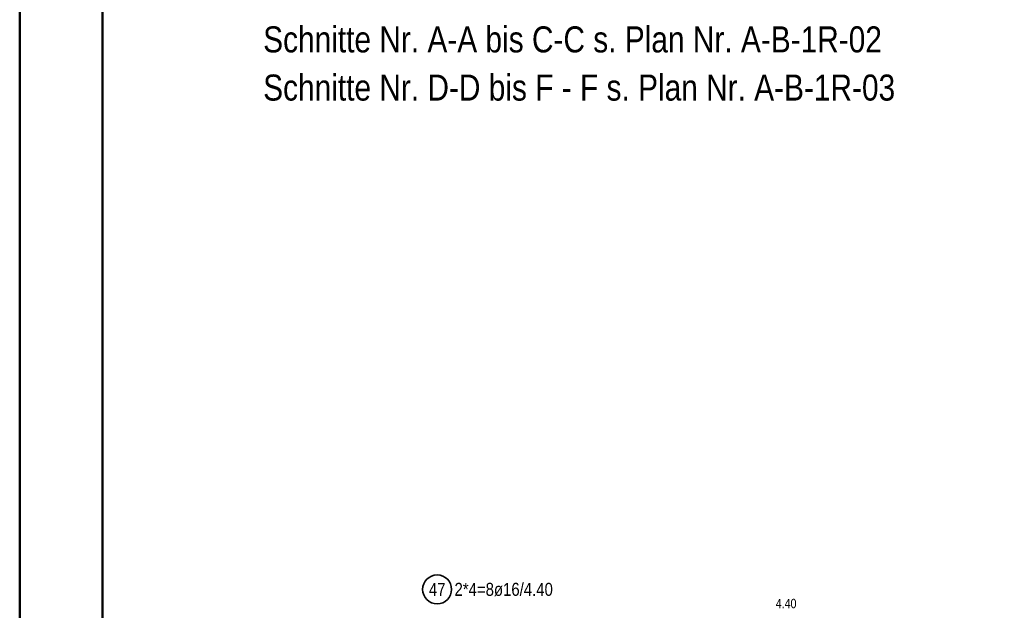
# Model space of a CAD drawing. Header units: millimetres. Extents: x -4.8 to 43.1, y -12 to 21.7.
# Tile 8 of 42: x 0 to 6, y 10.3 to 13.9. Entities that reach past the tile are written whole.
import ezdxf

# ---------------------------------------------------------------- set-up
doc = ezdxf.new("R2010")
doc.units = ezdxf.units.MM
doc.styles.add('Arial Narrow', font='ARIALN.TTF')

msp = doc.modelspace()

# ---------------------------------------------------------------- linework, layer by layer
at = {"color": 4, "linetype": 'Continuous', "lineweight": 50}
for p, q in [((0, 21.025), (0, 0)), ((0.5, 20.9), (0.5, 0.125))]:
    msp.add_line(p, q, dxfattribs=at)
at = {"color": 2, "linetype": 'Continuous', "lineweight": 35}
msp.add_circle((2.522834, 10.438885), 0.0875, dxfattribs=at)

# ---------------------------------------------------------------- texts
at = {"color": 1, "lineweight": 70, "style": 'Arial Narrow'}
for s, p in [('Schnitte Nr. A-A bis C-C s. Plan Nr. A-B-1R-02', (1.471505, 13.68592)), ('Schnitte Nr. D-D bis F - F s. Plan Nr. A-B-1R-03', (1.471505, 13.394565))]:
    msp.add_text(s, height=0.1575, dxfattribs=at).set_placement(p)
at = {"color": 2, "lineweight": 35, "char_height": 0.07875, "attachment_point": 1, "line_spacing_factor": 0.9, "style": 'Arial Narrow'}
for s, insert in [('47', (2.473222, 10.47826)), ('2*4=8ø16/4.40', (2.627834, 10.47826))]:
    msp.add_mtext(s, dxfattribs=dict(at, insert=insert))
at = {"color": 3, "lineweight": 25, "insert": (4.569042, 10.381321), "char_height": 0.05625, "attachment_point": 1, "line_spacing_factor": 0.9, "style": 'Arial Narrow'}
msp.add_mtext('4.40', dxfattribs=at)

doc.saveas('drawing.dxf')
